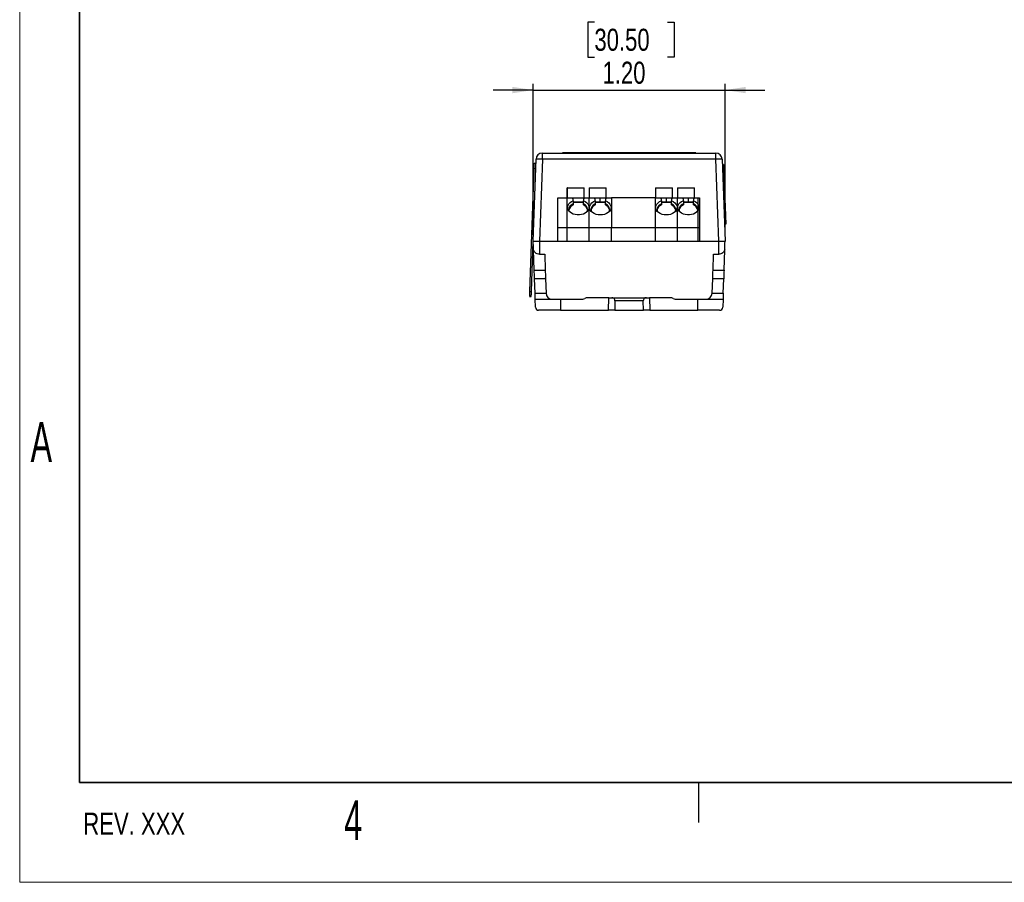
# Model space of a CAD drawing. Header units: inches. Extents: x 0 to 17, y 0 to 11.
# Tile 1 of 11: x 0 to 6.2, y 0 to 5.4. Entities that reach past the tile are written whole.
import ezdxf

# ---------------------------------------------------------------- set-up
doc = ezdxf.new("R2010")
doc.units = ezdxf.units.IN
doc.header["$MEASUREMENT"] = 0
doc.layers.add('FORMAT', color=7, linetype='Continuous')
doc.styles.add('SLDTEXTSTYLE0', font='TXT', dxfattribs={"width": 0.605})
doc.styles.add('SLDTEXTSTYLE1', font='TXT', dxfattribs={"width": 0.75})
doc.dimstyles.new('SLDDIMSTYLE0', dxfattribs={"dimtxt": 0.137795, "dimasz": 0.13, "dimexe": 0, "dimexo": 0.0625, "dimgap": 0.034449, "dimtad": 1, "dimrnd": 1e-09, "dimzin": 4, "dimdsep": 46, "dimtxsty": 'SLDTEXTSTYLE1', "dimsah": 1, "dimcen": 0.09, "dimadec": 0, "dimazin": 1, "dimtfac": 1, "dimtmove": 0, "dimatfit": 0, "dimfxl": 0, "dimfrac": 2, "dimtolj": 1, "dimtzin": 12, "dimarcsym": 0})

# ---------------------------------------------------------------- blocks, each defined once
blk = doc.blocks.new('_D')
at = {"layer": 'FORMAT'}
for p, q in [((3.5971, 5.3825), (3.5551, 5.3825)), ((3.5551, 5.3825), (3.5551, 5.1637)), ((4.0552, 5.3825), (4.0972, 5.3825)), ((4.0972, 5.3825), (4.0972, 5.1637)), ((3.5551, 5.1637), (3.5971, 5.1637)), ((4.0972, 5.1637), (4.0552, 5.1637)), ((3.2141, 4.0519), (3.2141, 4.9969)), ((4.4149, 4.0519), (4.4149, 4.9969)), ((3.2141, 4.9576), (2.9641, 4.9576)), ((3.2141, 4.9576), (4.4149, 4.9576)), ((4.4149, 4.9576), (4.6649, 4.9576))]:
    blk.add_line(p, q, dxfattribs=at)
for points in [[(3.2141, 4.9576), (3.0841, 4.9776), (3.0841, 4.9376)], [(4.4149, 4.9576), (4.5449, 4.9376), (4.5449, 4.9776)]]:
    blk.add_solid(points, dxfattribs=at)
at = {"layer": 'FORMAT', "char_height": 0.1378, "attachment_point": 1, "style": 'SLDTEXTSTYLE1'}
for s, insert in [('30.50', (3.5971, 5.3413)), ('1.20', (3.648, 5.1352))]:
    blk.add_mtext(s, dxfattribs=dict(at, insert=insert))

msp = doc.modelspace()

# ---------------------------------------------------------------- linework, layer by layer
at = {"color": 7, "linetype": 'Continuous', "lineweight": 18}
for p, q in [((0, 0), (0, 11)), ((17, 0), (0, 0))]:
    msp.add_line(p, q, dxfattribs=at)
at = {"color": 7, "linetype": 'Continuous', "lineweight": 35}
for p, q in [((0.375, 0.625), (0.375, 10.375)), ((16.625, 0.625), (0.375, 0.625))]:
    msp.add_line(p, q, dxfattribs=at)
at = {"color": 7, "linetype": 'Continuous', "lineweight": 25}
for p, q in [((3.2714, 4.525), (3.2714, 4.5637)), ((3.2714, 4.5637), (4.3576, 4.5637)), ((3.3974, 4.5637), (3.3974, 4.5639)), ((3.4288, 4.5639), (3.3974, 4.5639)), ((4.2001, 4.5639), (3.4288, 4.5639)), ((4.2315, 4.5639), (4.2001, 4.5639)), ((4.2315, 4.5637), (4.2315, 4.5639)), ((4.3576, 4.525), (4.3576, 4.5637)), ((3.2141, 4.0125), (3.232, 4.5257)), ((3.2211, 4.4994), (3.2311, 4.4991)), ((3.2714, 4.525), (3.2535, 4.0125)), ((4.3576, 4.525), (3.2714, 4.525)), ((4.3755, 4.0125), (4.3576, 4.525)), ((4.397, 4.5257), (4.4149, 4.0125)), ((3.1931, 3.6972), (3.22, 4.468)), ((3.22, 4.468), (3.23, 4.4677)), ((4.406, 4.4915), (4.3982, 4.4912)), ((4.406, 4.4915), (4.4191, 4.1177)), ((3.4286, 4.3452), (3.4276, 4.3452)), ((3.4276, 4.2822), (3.4276, 4.3452)), ((3.4276, 4.3452), (3.4276, 4.3452)), ((3.4276, 4.3452), (3.5339, 4.3452)), ((3.4276, 4.3452), (3.4276, 4.2822)), ((3.4286, 4.2822), (3.4286, 4.3452)), ((3.5339, 4.2822), (3.5339, 4.3452)), ((3.5654, 4.3452), (3.5654, 4.2822)), ((3.5654, 4.3452), (3.6717, 4.3452)), ((3.6717, 4.2822), (3.6717, 4.3452)), ((3.9788, 4.3452), (3.9788, 4.2829)), ((3.9788, 4.3452), (4.0851, 4.3452)), ((4.0851, 4.2822), (4.0851, 4.3452)), ((4.1166, 4.3452), (4.1166, 4.2822)), ((4.1166, 4.3452), (4.2229, 4.3452)), ((4.2229, 4.2822), (4.2229, 4.3452)), ((3.3685, 4.2822), (3.4276, 4.2822)), ((3.3685, 4.0972), (3.3685, 4.2822)), ((3.3685, 4.2822), (3.4276, 4.2822)), ((3.3685, 4.2822), (3.3685, 4.2822)), ((3.4276, 4.0972), (3.4276, 4.2822)), ((3.4276, 4.2822), (3.4567, 4.2822)), ((3.4567, 4.2822), (3.5362, 4.2822)), ((3.465, 4.2649), (3.465, 4.2763)), ((3.465, 4.2649), (3.465, 4.2449)), ((3.465, 4.2583), (3.528, 4.2583)), ((3.528, 4.2546), (3.465, 4.2546)), ((3.528, 4.2763), (3.528, 4.2649)), ((3.528, 4.2449), (3.528, 4.2649)), ((3.5362, 4.2822), (3.5654, 4.2822)), ((3.5654, 4.0972), (3.5654, 4.2822)), ((3.5654, 4.2822), (3.5945, 4.2822)), ((3.5945, 4.2822), (3.6343, 4.2822)), ((3.6028, 4.2649), (3.6028, 4.2763)), ((3.6028, 4.2649), (3.6028, 4.2449)), ((3.6028, 4.2583), (3.6343, 4.2583)), ((3.6658, 4.2546), (3.6028, 4.2546)), ((3.6343, 4.2822), (3.674, 4.2822)), ((3.6343, 4.2583), (3.6343, 4.2822)), ((3.6343, 4.2583), (3.6658, 4.2583)), ((3.6658, 4.2763), (3.6658, 4.2649)), ((3.6658, 4.2449), (3.6658, 4.2649)), ((3.674, 4.2822), (3.7032, 4.2822)), ((3.9788, 4.2829), (3.7032, 4.2829)), ((3.7032, 4.2829), (3.7032, 4.0979)), ((3.9788, 4.0979), (3.9788, 4.2829)), ((3.9788, 4.2822), (4.0079, 4.2822)), ((4.0079, 4.2822), (4.0477, 4.2822)), ((4.0162, 4.2649), (4.0162, 4.2763)), ((4.0162, 4.2649), (4.0162, 4.2449)), ((4.0162, 4.2583), (4.0477, 4.2583)), ((4.0792, 4.2546), (4.0162, 4.2546)), ((4.0477, 4.2822), (4.0874, 4.2822)), ((4.0477, 4.2583), (4.0477, 4.2822)), ((4.0477, 4.2583), (4.0792, 4.2583)), ((4.0792, 4.2763), (4.0792, 4.2649)), ((4.0792, 4.2449), (4.0792, 4.2649)), ((4.0874, 4.2822), (4.1166, 4.2822)), ((4.1166, 4.0972), (4.1166, 4.2822)), ((4.1166, 4.2822), (4.1457, 4.2822)), ((4.1457, 4.2822), (4.1855, 4.2822)), ((4.154, 4.2649), (4.154, 4.2763)), ((4.154, 4.2649), (4.154, 4.2449)), ((4.154, 4.2583), (4.1855, 4.2583)), ((4.217, 4.2546), (4.154, 4.2546)), ((4.1855, 4.2822), (4.2252, 4.2822)), ((4.1855, 4.2583), (4.1855, 4.2822)), ((4.1855, 4.2583), (4.217, 4.2583)), ((4.217, 4.2763), (4.217, 4.2649)), ((4.217, 4.2449), (4.217, 4.2649)), ((4.2252, 4.2822), (4.2544, 4.2822)), ((4.2444, 4.2822), (4.2544, 4.2822)), ((4.2444, 4.2822), (4.2444, 4.0972)), ((4.2544, 4.2822), (4.2544, 4.0972)), ((3.465, 4.2449), (3.465, 4.239)), ((3.528, 4.239), (3.528, 4.2449)), ((3.6028, 4.2449), (3.6028, 4.239)), ((3.6658, 4.239), (3.6658, 4.2449)), ((4.0162, 4.2449), (4.0162, 4.239)), ((4.0792, 4.239), (4.0792, 4.2449)), ((4.154, 4.2449), (4.154, 4.239)), ((4.217, 4.239), (4.217, 4.2449)), ((3.3685, 4.0125), (3.3685, 4.0972)), ((3.3685, 4.0972), (3.4276, 4.0972)), ((3.4276, 4.0125), (3.4276, 4.0972)), ((3.4276, 4.0972), (3.5654, 4.0972)), ((3.5654, 4.0125), (3.5654, 4.0972)), ((3.5654, 4.0972), (3.7032, 4.0972)), ((3.7032, 4.0979), (3.9788, 4.0979)), ((3.7032, 4.0979), (3.7032, 4.0972)), ((3.7032, 4.0972), (3.9788, 4.0972)), ((3.7032, 4.0125), (3.7032, 4.0972)), ((3.9788, 4.0979), (3.9788, 4.0972)), ((3.9788, 4.0125), (3.9788, 4.0972)), ((3.9788, 4.0972), (4.1166, 4.0972)), ((4.1166, 4.0125), (4.1166, 4.0972)), ((4.1166, 4.0972), (4.2544, 4.0972)), ((4.2444, 4.0972), (4.2544, 4.0972)), ((4.2444, 4.0972), (4.2444, 4.0125)), ((4.2544, 4.0972), (4.2544, 4.0125)), ((4.4109, 4.1262), (4.4115, 4.1227)), ((4.4115, 4.1227), (4.411, 4.1227)), ((4.4191, 4.1177), (4.4112, 4.1174)), ((3.2031, 3.6968), (3.2141, 4.0125)), ((3.2535, 4.0125), (4.3755, 4.0125)), ((3.2535, 4.0125), (3.2535, 4.0125)), ((4.3755, 3.9304), (4.3755, 4.0125)), ((4.3755, 4.0125), (4.3755, 4.0125)), ((3.2205, 3.8298), (3.216, 3.9583)), ((4.4085, 3.8298), (4.413, 3.9583)), ((3.2535, 3.9304), (3.2859, 3.9304)), ((3.2859, 3.9304), (3.2894, 3.8298)), ((4.3396, 3.8298), (4.3431, 3.9304)), ((4.3431, 3.9304), (4.3755, 3.9304)), ((3.2205, 3.8298), (3.2894, 3.8298)), ((4.3396, 3.8298), (4.4085, 3.8298)), ((3.2913, 3.7762), (3.2223, 3.7762)), ((3.2254, 3.6874), (3.2223, 3.7762)), ((3.2907, 3.7935), (3.2896, 3.7926)), ((3.29, 3.7865), (3.2909, 3.7857)), ((3.2913, 3.7762), (3.2944, 3.6874)), ((4.3346, 3.6874), (4.3377, 3.7762)), ((4.4066, 3.7762), (4.3377, 3.7762)), ((4.3388, 3.8039), (4.3393, 3.8042)), ((4.4035, 3.6874), (4.4066, 3.7762)), ((3.192, 3.6658), (3.202, 3.6655)), ((3.1931, 3.6972), (3.2031, 3.6968)), ((3.2254, 3.6874), (3.2944, 3.6874)), ((3.2268, 3.6483), (3.3841, 3.6483)), ((3.2285, 3.5984), (3.2268, 3.6483)), ((3.2944, 3.6874), (3.2944, 3.6863)), ((3.3841, 3.6483), (3.3846, 3.5794)), ((3.3841, 3.6483), (3.5122, 3.6483)), ((3.6865, 3.6582), (3.5551, 3.6582)), ((3.6851, 3.5794), (3.6865, 3.6582)), ((3.6865, 3.6582), (3.7059, 3.6582)), ((3.7059, 3.6582), (3.9231, 3.6582)), ((3.7255, 3.6382), (3.7245, 3.5794)), ((3.9034, 3.6382), (3.7255, 3.6382)), ((3.9044, 3.5794), (3.9034, 3.6382)), ((3.9231, 3.6582), (3.9424, 3.6582)), ((3.9424, 3.6582), (3.9438, 3.5794)), ((4.0739, 3.6582), (3.9424, 3.6582)), ((4.1168, 3.6483), (4.2449, 3.6483)), ((4.2444, 3.5794), (4.2449, 3.6483)), ((4.2449, 3.6483), (4.4022, 3.6483)), ((4.3345, 3.6863), (4.3346, 3.6874)), ((4.3346, 3.6874), (4.4035, 3.6874)), ((4.4022, 3.6483), (4.4004, 3.5984)), ((3.3846, 3.5794), (3.2482, 3.5794)), ((3.3846, 3.5794), (3.6851, 3.5794)), ((3.7245, 3.5794), (3.6851, 3.5794)), ((3.7245, 3.5794), (3.9044, 3.5794)), ((3.9438, 3.5794), (3.9044, 3.5794)), ((3.9438, 3.5794), (4.2444, 3.5794)), ((4.3807, 3.5794), (4.2444, 3.5794)), ((4.25, 0.375), (4.25, 0.625))]:
    msp.add_line(p, q, dxfattribs=at)
at = {"color": 8, "linetype": 'Continuous', "lineweight": 25}
for p, q in [((3.4288, 4.5637), (3.4288, 4.5639)), ((4.2001, 4.5637), (4.2001, 4.5639))]:
    msp.add_line(p, q, dxfattribs=at)
at = {"color": 7, "linetype": 'Continuous', "lineweight": 25, "flags": 128}
for points in [[(3.22, 4.468), (3.2202, 4.4741), (3.2204, 4.48), (3.2206, 4.4855), (3.2208, 4.4902), (3.2209, 4.4941), (3.221, 4.497), (3.2211, 4.4988), (3.2211, 4.4994)], [(3.528, 4.2649), (3.5389, 4.2598), (3.5482, 4.2532), (3.5555, 4.2455), (3.5605, 4.2369), (3.5631, 4.2278), (3.5631, 4.2185), (3.5605, 4.2094), (3.5555, 4.2008), (3.5482, 4.1931), (3.539, 4.1866), (3.528, 4.1814), (3.5159, 4.1779), (3.503, 4.176), (3.4899, 4.176), (3.4771, 4.1779), (3.4649, 4.1814), (3.454, 4.1866), (3.4447, 4.1931), (3.4374, 4.2008), (3.4324, 4.2094), (3.4299, 4.2185), (3.4299, 4.2278), (3.4325, 4.2369), (3.4375, 4.2455), (3.4448, 4.2532), (3.4541, 4.2598), (3.465, 4.2649)], [(3.6343, 4.1758), (3.6207, 4.1768), (3.6077, 4.1797), (3.5958, 4.1844), (3.5855, 4.1907), (3.5773, 4.1984), (3.5713, 4.207), (3.568, 4.2164), (3.5675, 4.226), (3.5697, 4.2355), (3.5746, 4.2445), (3.5819, 4.2526), (3.5915, 4.2595), (3.6028, 4.2649)], [(3.6658, 4.2649), (3.6771, 4.2595), (3.6866, 4.2526), (3.694, 4.2445), (3.6989, 4.2355), (3.7011, 4.226), (3.7005, 4.2164), (3.6972, 4.207), (3.6913, 4.1984), (3.683, 4.1907), (3.6727, 4.1844), (3.6608, 4.1797), (3.6478, 4.1768), (3.6343, 4.1758)], [(4.0477, 4.1758), (4.0341, 4.1768), (4.0211, 4.1797), (4.0092, 4.1844), (3.9989, 4.1907), (3.9906, 4.1984), (3.9847, 4.207), (3.9814, 4.2164), (3.9809, 4.226), (3.9831, 4.2355), (3.988, 4.2445), (3.9953, 4.2526), (4.0049, 4.2595), (4.0162, 4.2649)], [(4.0792, 4.2649), (4.0905, 4.2595), (4.1, 4.2526), (4.1074, 4.2445), (4.1123, 4.2355), (4.1145, 4.226), (4.1139, 4.2164), (4.1106, 4.207), (4.1047, 4.1984), (4.0964, 4.1907), (4.0861, 4.1844), (4.0742, 4.1797), (4.0612, 4.1768), (4.0477, 4.1758)], [(4.217, 4.2649), (4.2279, 4.2598), (4.2372, 4.2532), (4.2445, 4.2455), (4.2495, 4.2369), (4.2521, 4.2278), (4.2521, 4.2185), (4.2495, 4.2094), (4.2445, 4.2008), (4.2372, 4.1931), (4.2279, 4.1866), (4.217, 4.1814), (4.2049, 4.1779), (4.192, 4.176), (4.1789, 4.176), (4.166, 4.1779), (4.1539, 4.1814), (4.143, 4.1866), (4.1337, 4.1931), (4.1264, 4.2008), (4.1214, 4.2094), (4.1189, 4.2185), (4.1189, 4.2278), (4.1214, 4.2369), (4.1265, 4.2455), (4.1338, 4.2532), (4.143, 4.2598), (4.154, 4.2649)], [(4.2423, 4.1981), (4.243, 4.2), (4.2444, 4.2066)], [(3.2535, 4.0125), (3.2535, 4.009), (3.2535, 3.9304)], [(3.2223, 3.7762), (3.2218, 3.7909), (3.2213, 3.8051), (3.2209, 3.8182), (3.2205, 3.8298)], [(3.2894, 3.8298), (3.2898, 3.8182), (3.2903, 3.8051), (3.2908, 3.7909), (3.2913, 3.7762)], [(4.3377, 3.7762), (4.3382, 3.7909), (4.3387, 3.8051), (4.3391, 3.8182), (4.3396, 3.8298)], [(4.4085, 3.8298), (4.4081, 3.8182), (4.4076, 3.8051), (4.4071, 3.7909), (4.4066, 3.7762)], [(3.192, 3.6658), (3.192, 3.6664), (3.1921, 3.6682), (3.1922, 3.6711), (3.1923, 3.675), (3.1925, 3.6798), (3.1926, 3.6852), (3.1929, 3.6911), (3.1931, 3.6972)], [(3.202, 3.6655), (3.202, 3.6661), (3.202, 3.6678), (3.2021, 3.6707), (3.2023, 3.6746), (3.2025, 3.6794), (3.2026, 3.6848), (3.2028, 3.6907), (3.2031, 3.6968)], [(3.2268, 3.6483), (3.2268, 3.6491), (3.2267, 3.6513), (3.2266, 3.6549), (3.2264, 3.6597), (3.2262, 3.6657), (3.226, 3.6724), (3.2257, 3.6797), (3.2254, 3.6874)], [(4.4035, 3.6874), (4.4033, 3.6797), (4.403, 3.6724), (4.4028, 3.6657), (4.4026, 3.6597), (4.4024, 3.6549), (4.4023, 3.6513), (4.4022, 3.6491), (4.4022, 3.6483)]]:
    msp.add_lwpolyline(points, dxfattribs=at)
at = {"color": 7, "linetype": 'Continuous', "lineweight": 25}
for centre, radius, start, end in [((3.2714, 4.5243), 0.0394, 90, 178), ((4.3576, 4.5243), 0.0394, 2, 90), ((3.2418, 3.9613), 0.5645, 87.00233, 90.99755), ((4.3871, 3.9613), 0.5645, 89.00245, 92.99767), ((3.4785, 4.1997), 0.0415, 109.02804, 170.47821), ((3.4743, 4.2096), 0.0365, 104.84481, 198.28774), ((3.517, 4.2087), 0.0378, 343.7532, 73.11425), ((3.5137, 4.1991), 0.0424, 10.1975, 70.29628), ((3.6163, 4.1997), 0.0415, 109.02797, 170.4782), ((3.6136, 4.2088), 0.0377, 106.66827, 196.46428), ((3.655, 4.2088), 0.0377, 343.53578, 73.33166), ((3.6515, 4.1991), 0.0424, 10.19744, 70.29634), ((4.0297, 4.1997), 0.0415, 109.02796, 170.47825), ((4.027, 4.2088), 0.0377, 106.66836, 196.4642), ((4.0684, 4.2088), 0.0377, 343.5358, 73.33164), ((4.0649, 4.1991), 0.0424, 10.1975, 70.29628), ((4.1675, 4.1997), 0.0415, 109.02804, 170.47821), ((4.1633, 4.2096), 0.0365, 104.84451, 198.28804), ((4.2027, 4.2049), 0.0424, 10.3774, 70.28366), ((4.2027, 4.1991), 0.0424, 10.19751, 70.29631), ((3.3338, 3.6877), 0.0394, 182, 270), ((3.5122, 3.7074), 0.0591, 270, 295.84193), ((3.5551, 3.6188), 0.0394, 90, 115.84193), ((3.7059, 3.6385), 0.0197, 359, 90), ((3.9231, 3.6385), 0.0197, 90, 181), ((4.0739, 3.6188), 0.0394, 64.15807, 90), ((4.1168, 3.7074), 0.0591, 244.15807, 270), ((4.2952, 3.6877), 0.0394, 270, 358), ((3.2482, 3.5991), 0.0197, 182, 270), ((4.3807, 3.5991), 0.0197, 270, 358)]:
    msp.add_arc(centre, radius, start, end, dxfattribs=at)
for centre, start_param, end_param in [((3.4965, 4.3539), 2.544904, 2.680311), ((3.4965, 4.3539), 3.602874, 3.738281), ((3.6343, 4.3539), 2.544904, 2.680311), ((3.6343, 4.3539), 3.602874, 3.738281), ((4.0477, 4.3539), 2.544904, 2.680311), ((4.0477, 4.3539), 3.602874, 3.738281), ((4.1855, 4.3539), 2.544904, 2.680311), ((4.1855, 4.3539), 3.602874, 3.738281)]:
    msp.add_ellipse(centre, major_axis=(0, 0.0867), ratio=0.816497, start_param=start_param, end_param=end_param, dxfattribs=at)
for points, knots in [([(3.2141, 4.0125), (3.2141, 4.0125), (3.2151, 4.0125), (3.2191, 4.0125), (3.222, 4.0125), (3.2293, 4.0125), (3.2336, 4.0125), (3.2432, 4.0125), (3.2483, 4.0125), (3.2535, 4.0125)], [1.325755, 1.325755, 1.325755, 1.325755, 1.71853, 1.71853, 2.111305, 2.111305, 2.504081, 2.504081, 2.896856, 2.896856, 2.896856, 2.896856]), ([(3.216, 3.9583), (3.2156, 3.9677), (3.2153, 3.9771), (3.2148, 3.9911), (3.2147, 3.9958), (3.2144, 4.0027), (3.2143, 4.005), (3.2142, 4.0083), (3.2142, 4.0094), (3.2141, 4.0109), (3.2141, 4.0114), (3.2141, 4.0122), (3.2141, 4.0125), (3.2141, 4.0125)], [0, 0, 0, 0, 0.5, 0.5, 0.75, 0.75, 0.875, 0.875, 0.9375, 0.9375, 0.96875, 0.96875, 1, 1, 1, 1]), ([(4.3755, 4.0125), (4.3806, 4.0125), (4.3858, 4.0125), (4.3953, 4.0125), (4.3997, 4.0125), (4.407, 4.0125), (4.4099, 4.0125), (4.4138, 4.0125), (4.4149, 4.0125), (4.4149, 4.0125)], [3.386329, 3.386329, 3.386329, 3.386329, 3.779105, 3.779105, 4.17188, 4.17188, 4.564655, 4.564655, 4.95743, 4.95743, 4.95743, 4.95743]), ([(4.413, 3.9583), (4.4133, 3.9677), (4.4136, 3.9771), (4.4141, 3.9911), (4.4143, 3.9958), (4.4145, 4.0027), (4.4146, 4.005), (4.4147, 4.0083), (4.4148, 4.0094), (4.4148, 4.0109), (4.4148, 4.0114), (4.4149, 4.0122), (4.4149, 4.0125), (4.4149, 4.0125)], [0, 0, 0, 0, 0.5, 0.5, 0.75, 0.75, 0.875, 0.875, 0.9375, 0.9375, 0.96875, 0.96875, 1, 1, 1, 1]), ([(3.2535, 3.9304), (3.2487, 3.9304), (3.2439, 3.9313), (3.2354, 3.9346), (3.2317, 3.9369), (3.2223, 3.9449), (3.2182, 3.9515), (3.216, 3.9583)], [0, 0, 0, 0, 0.25, 0.25, 0.5, 0.5, 1, 1, 1, 1]), ([(4.413, 3.9583), (4.4119, 3.9549), (4.4103, 3.9516), (4.4061, 3.9452), (4.4035, 3.9422), (4.3973, 3.9369), (4.3936, 3.9346), (4.3851, 3.9313), (4.3803, 3.9304), (4.3755, 3.9304)], [0, 0, 0, 0, 0.25, 0.25, 0.5, 0.5, 0.75, 0.75, 1, 1, 1, 1])]:
    msp.add_open_spline(points, degree=3, knots=knots, dxfattribs=at)

# ---------------------------------------------------------------- texts
at = {"color": 7, "linetype": 'Continuous', "lineweight": 0, "char_height": 0.25, "attachment_point": 1, "style": 'SLDTEXTSTYLE0'}
for s, insert in [('A', (0.0679, 2.8794)), ('4', (2.0309, 0.5137))]:
    msp.add_mtext(s, dxfattribs=dict(at, insert=insert))
at = {"layer": 'FORMAT', "color": 7, "insert": (0.3981, 0.4358), "char_height": 0.1378, "attachment_point": 1, "style": 'SLDTEXTSTYLE1'}
msp.add_mtext('REV. XXX', dxfattribs=at)

# ---------------------------------------------------------------- dimensions: what is measured, and where the dimension line sits
at = {"layer": 'FORMAT'}
dim = msp.add_linear_dim(base=(4.4149, 4.9576), p1=(3.2141, 4.0125), p2=(4.4149, 4.0125), dimstyle='SLDDIMSTYLE0', dxfattribs=at)
dim.commit()
dim.dimension.update_dxf_attribs({"geometry": '_D', "text_midpoint": (3.8262, 4.9576), "dimtype": 160})

doc.saveas('drawing.dxf')
